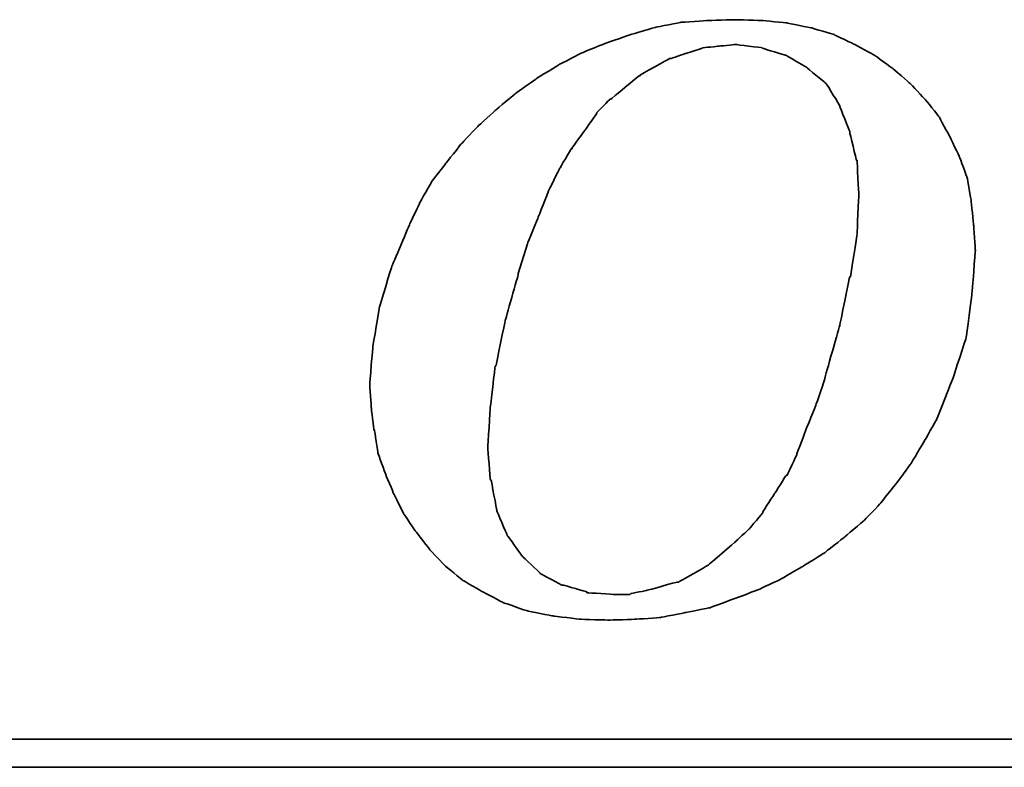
# Model space of a CAD drawing. Header units: millimetres. Extents: x 366 to 665, y 370 to 467.
# Tile 34 of 52: x 605.01 to 608.4, y 401.74 to 404.31. Entities that reach past the tile are written whole.
import ezdxf

# ---------------------------------------------------------------- set-up
doc = ezdxf.new("R2010")
doc.units = ezdxf.units.MM
doc.header["$LTSCALE"] = 0.15
doc.layers.add('DIM', color=4, linetype='CONTINUOUS')
doc.layers.add('layer 1', color=7, linetype='CONTINUOUS')

# ---------------------------------------------------------------- blocks, each defined once
blk = doc.blocks.new('TBI MOTION logo(完整正式版)')
at = {"layer": 'layer 1', "color": 22, "lineweight": 35}
for points, knots in [([(-11.34375, -6.98375), (-11.34375, -6.98375), (-10.91375, -7.43875), (-10.91375, -7.43875), (-10.91375, -7.43875), (-10.91375, -7.43875), (-10.38625, -7.87125), (-10.38625, -7.87125), (-10.38625, -7.87125), (-10.38625, -7.87125), (-9.81125, -8.20375), (-9.81125, -8.20375), (-9.81125, -8.20375), (-9.81125, -8.20375), (-9.21125, -8.51875), (-9.21125, -8.51875), (-9.21125, -8.51875), (-9.21125, -8.51875), (-8.51625, -8.75875), (-8.51625, -8.75875), (-8.51625, -8.75875), (-8.51625, -8.75875), (-7.77125, -8.90375), (-7.77125, -8.90375), (-7.77125, -8.90375), (-7.77125, -8.90375), (-6.97875, -8.99875), (-6.97875, -8.99875), (-6.97875, -8.99875), (-6.97875, -8.99875), (-6.14125, -9.02375), (-6.14125, -9.02375), (-6.14125, -9.02375), (-6.14125, -9.02375), (-5.37125, -8.99875), (-5.37125, -8.99875), (-5.37125, -8.99875), (-5.37125, -8.99875), (-4.65375, -8.94875), (-4.65375, -8.94875), (-4.65375, -8.94875), (-4.65375, -8.94875), (-3.93375, -8.80625), (-3.93375, -8.80625), (-3.93375, -8.80625), (-3.93375, -8.80625), (-3.21375, -8.66375), (-3.21375, -8.66375), (-3.21375, -8.66375), (-3.21375, -8.66375), (-2.49375, -8.39875), (-2.49375, -8.39875), (-2.49375, -8.39875), (-2.49375, -8.39875), (-1.79875, -8.13375), (-1.79875, -8.13375), (-1.79875, -8.13375), (-1.79875, -8.13375), (-1.17375, -7.84375), (-1.17375, -7.84375), (-1.17375, -7.84375), (-1.17375, -7.84375), (-0.52375, -7.46375), (-0.52375, -7.46375), (-0.52375, -7.46375), (-0.52375, -7.46375), (0.10124, -7.07875), (0.10124, -7.07875), (0.10124, -7.07875), (0.10124, -7.07875), (0.67625, -6.62375), (0.67625, -6.62375), (0.67625, -6.62375), (0.67625, -6.62375), (1.24874, -6.14375), (1.24874, -6.14375), (1.24874, -6.14375), (1.24874, -6.14375), (1.72874, -5.64125), (1.72874, -5.64125), (1.72874, -5.64125), (1.72874, -5.64125), (2.18624, -5.06375), (2.18624, -5.06375), (2.18624, -5.06375), (2.18624, -5.06375), (2.61625, -4.48874), (2.61625, -4.48874), (2.61625, -4.48874), (2.61625, -4.48874), (3.00125, -3.83874), (3.00125, -3.83874), (3.00125, -3.83874), (3.00125, -3.83874), (3.36124, -3.21374), (3.36124, -3.21374), (3.36124, -3.21374), (3.36124, -3.21374), (3.84374, -1.99125), (3.84374, -1.99125), (3.84374, -1.99125), (3.84374, -1.99125), (4.22625, -0.81875), (4.22625, -0.81875), (4.22625, -0.81875), (4.22625, -0.81875), (4.39125, 0.45624), (4.39125, 0.45624), (4.39125, 0.45624), (4.39125, 0.45624), (4.48874, 1.70124), (4.48874, 1.70124), (4.48874, 1.70124), (4.48874, 1.70124), (4.43874, 2.44625), (4.43874, 2.44625), (4.43874, 2.44625), (4.43874, 2.44625), (4.36874, 3.14125), (4.36874, 3.14125), (4.36874, 3.14125), (4.36874, 3.14125), (4.25125, 3.81125), (4.25125, 3.81125), (4.25125, 3.81125), (4.25125, 3.81125), (4.03124, 4.41125), (4.03124, 4.41125), (4.03124, 4.41125), (4.03124, 4.41125), (3.74374, 5.01125), (3.74374, 5.01125), (3.74374, 5.01125), (3.74374, 5.01125), (3.43124, 5.58875), (3.43124, 5.58875), (3.43124, 5.58875), (3.43124, 5.58875), (3.02625, 6.09125), (3.02625, 6.09125), (3.02625, 6.09125), (3.02625, 6.09125), (2.59374, 6.54875), (2.59374, 6.54875), (2.59374, 6.54875), (2.59374, 6.54875), (2.09124, 6.98125), (2.09124, 6.98125), (2.09124, 6.98125), (2.09124, 6.98125), (1.56124, 7.36625), (1.56124, 7.36625), (1.56124, 7.36625), (1.56124, 7.36625), (0.98624, 7.67625), (0.98624, 7.67625), (0.98624, 7.67625), (0.98624, 7.67625), (0.38624, 7.96375), (0.38624, 7.96375), (0.38624, 7.96375), (0.38624, 7.96375), (-0.25875, 8.15625), (-0.25875, 8.15625), (-0.25875, 8.15625), (-0.25875, 8.15625), (-0.98125, 8.30125), (-0.98125, 8.30125), (-0.98125, 8.30125), (-0.98125, 8.30125), (-1.70124, 8.37125), (-1.70124, 8.37125), (-1.70124, 8.37125), (-1.70124, 8.37125), (-2.49375, 8.39624), (-2.49375, 8.39624), (-2.49375, 8.39624), (-2.49375, 8.39624), (-3.28625, 8.37125), (-3.28625, 8.37125), (-3.28625, 8.37125), (-3.28625, 8.37125), (-4.05125, 8.32125), (-4.05125, 8.32125), (-4.05125, 8.32125), (-4.05125, 8.32125), (-4.77375, 8.18125), (-4.77375, 8.18125), (-4.77375, 8.18125), (-4.77375, 8.18125), (-5.51625, 7.96375), (-5.51625, 7.96375), (-5.51625, 7.96375), (-5.51625, 7.96375), (-6.21125, 7.72625), (-6.21125, 7.72625), (-6.21125, 7.72625), (-6.21125, 7.72625), (-6.92875, 7.43625), (-6.92875, 7.43625), (-6.92875, 7.43625), (-6.92875, 7.43625), (-7.57875, 7.10125), (-7.57875, 7.10125), (-7.57875, 7.10125), (-7.57875, 7.10125), (-8.24875, 6.69125), (-8.24875, 6.69125), (-8.24875, 6.69125), (-8.24875, 6.69125), (-8.84875, 6.26125), (-8.84875, 6.26125), (-8.84875, 6.26125), (-8.84875, 6.26125), (-9.42625, 5.78125), (-9.42625, 5.78125), (-9.42625, 5.78125), (-9.42625, 5.78125), (-9.95375, 5.30125), (-9.95375, 5.30125), (-9.95375, 5.30125), (-9.95375, 5.30125), (-10.43375, 4.79624), (-10.43375, 4.79624), (-10.43375, 4.79624), (-10.43375, 4.79624), (-10.88875, 4.22125), (-10.88875, 4.22125), (-10.88875, 4.22125), (-10.88875, 4.22125), (-11.29875, 3.69375), (-11.29875, 3.69375), (-11.29875, 3.69375), (-11.29875, 3.69375), (-11.63375, 3.09125), (-11.63375, 3.09125), (-11.63375, 3.09125), (-11.63375, 3.09125), (-11.91875, 2.49625), (-11.91875, 2.49625), (-11.91875, 2.49625), (-11.91875, 2.49625), (-12.44875, 1.24625), (-12.44875, 1.24625), (-12.44875, 1.24625), (-12.44875, 1.24625), (-12.80875, 0.06874), (-12.80875, 0.06874), (-12.80875, 0.06874), (-12.80875, 0.06874), (-12.99875, -1.07875), (-12.99875, -1.07875), (-12.99875, -1.07875), (-12.99875, -1.07875), (-13.09375, -2.18375), (-13.09375, -2.18375), (-13.09375, -2.18375), (-13.09375, -2.18375), (-13.04875, -2.85375), (-13.04875, -2.85375), (-13.04875, -2.85375), (-13.04875, -2.85375), (-12.97375, -3.50375), (-12.97375, -3.50375), (-12.97375, -3.50375), (-12.97375, -3.50375), (-12.95375, -3.50375), (-12.95375, -3.50375), (-12.95375, -3.50375), (-12.95375, -3.50375), (-12.85375, -4.17375), (-12.85375, -4.17375), (-12.85375, -4.17375), (-12.85375, -4.17375), (-12.63875, -4.77624), (-12.63875, -4.77624), (-12.63875, -4.77624), (-12.63875, -4.77624), (-12.39875, -5.35125), (-12.39875, -5.35125), (-12.39875, -5.35125), (-12.39875, -5.35125), (-12.11375, -5.92875), (-12.11375, -5.92875), (-12.11375, -5.92875), (-12.11375, -5.92875), (-11.75375, -6.45375), (-11.75375, -6.45375), (-11.75375, -6.45375), (-11.75375, -6.45375), (-11.34375, -6.98375), (-11.34375, -6.98375)], [0, 0, 0, 0, 0.01369863, 0.01369863, 0.01369863, 0.01369864, 0.02739726, 0.02739726, 0.02739726, 0.02739727, 0.04109589, 0.04109589, 0.04109589, 0.0410959, 0.05479452, 0.05479452, 0.05479452, 0.05479453, 0.06849315, 0.06849315, 0.06849315, 0.06849316, 0.08219178, 0.08219178, 0.08219178, 0.08219179, 0.09589041, 0.09589041, 0.09589041, 0.09589042, 0.10958904, 0.10958904, 0.10958904, 0.10958905, 0.12328767, 0.12328767, 0.12328767, 0.12328768, 0.1369863, 0.1369863, 0.1369863, 0.13698631, 0.15068493, 0.15068493, 0.15068493, 0.15068494, 0.16438356, 0.16438356, 0.16438356, 0.16438357, 0.17808219, 0.17808219, 0.17808219, 0.1780822, 0.19178082, 0.19178082, 0.19178082, 0.19178083, 0.20547945, 0.20547945, 0.20547945, 0.20547946, 0.21917808, 0.21917808, 0.21917808, 0.21917809, 0.23287671, 0.23287671, 0.23287671, 0.23287672, 0.24657534, 0.24657534, 0.24657534, 0.24657535, 0.26027397, 0.26027397, 0.26027397, 0.26027398, 0.2739726, 0.2739726, 0.2739726, 0.27397261, 0.28767123, 0.28767123, 0.28767123, 0.28767124, 0.30136986, 0.30136986, 0.30136986, 0.30136987, 0.31506849, 0.31506849, 0.31506849, 0.3150685, 0.32876712, 0.32876712, 0.32876712, 0.32876713, 0.34246575, 0.34246575, 0.34246575, 0.34246576, 0.35616438, 0.35616438, 0.35616438, 0.35616439, 0.36986301, 0.36986301, 0.36986301, 0.36986302, 0.38356164, 0.38356164, 0.38356164, 0.38356165, 0.39726027, 0.39726027, 0.39726027, 0.39726028, 0.4109589, 0.4109589, 0.4109589, 0.41095891, 0.42465753, 0.42465753, 0.42465753, 0.42465754, 0.43835616, 0.43835616, 0.43835616, 0.43835617, 0.45205479, 0.45205479, 0.45205479, 0.4520548, 0.46575342, 0.46575342, 0.46575342, 0.46575343, 0.47945205, 0.47945205, 0.47945205, 0.47945206, 0.49315068, 0.49315068, 0.49315068, 0.49315069, 0.50684932, 0.50684932, 0.50684932, 0.50684933, 0.52054795, 0.52054795, 0.52054795, 0.52054796, 0.53424658, 0.53424658, 0.53424658, 0.53424659, 0.54794521, 0.54794521, 0.54794521, 0.54794522, 0.56164384, 0.56164384, 0.56164384, 0.56164385, 0.57534247, 0.57534247, 0.57534247, 0.57534248, 0.5890411, 0.5890411, 0.5890411, 0.58904111, 0.60273973, 0.60273973, 0.60273973, 0.60273974, 0.61643836, 0.61643836, 0.61643836, 0.61643837, 0.63013699, 0.63013699, 0.63013699, 0.630137, 0.64383562, 0.64383562, 0.64383562, 0.64383563, 0.65753425, 0.65753425, 0.65753425, 0.65753426, 0.67123288, 0.67123288, 0.67123288, 0.67123289, 0.68493151, 0.68493151, 0.68493151, 0.68493152, 0.69863014, 0.69863014, 0.69863014, 0.69863015, 0.71232877, 0.71232877, 0.71232877, 0.71232878, 0.7260274, 0.7260274, 0.7260274, 0.72602741, 0.73972603, 0.73972603, 0.73972603, 0.73972604, 0.75342466, 0.75342466, 0.75342466, 0.75342467, 0.76712329, 0.76712329, 0.76712329, 0.7671233, 0.78082192, 0.78082192, 0.78082192, 0.78082193, 0.79452055, 0.79452055, 0.79452055, 0.79452056, 0.80821918, 0.80821918, 0.80821918, 0.80821919, 0.82191781, 0.82191781, 0.82191781, 0.82191782, 0.83561644, 0.83561644, 0.83561644, 0.83561645, 0.84931507, 0.84931507, 0.84931507, 0.84931508, 0.8630137, 0.8630137, 0.8630137, 0.86301371, 0.87671233, 0.87671233, 0.87671233, 0.87671234, 0.89041096, 0.89041096, 0.89041096, 0.89041097, 0.90410959, 0.90410959, 0.90410959, 0.9041096, 0.91780822, 0.91780822, 0.91780822, 0.91780823, 0.93150685, 0.93150685, 0.93150685, 0.93150686, 0.94520548, 0.94520548, 0.94520548, 0.94520549, 0.95890411, 0.95890411, 0.95890411, 0.95890412, 0.97260274, 0.97260274, 0.97260274, 0.97260275, 0.98630137, 0.98630137, 0.98630137, 0.98630138, 1, 1, 1, 1]), ([(-8.77875, 1.03124), (-8.77875, 1.03124), (-8.51625, 1.89625), (-8.51625, 1.89625), (-8.51625, 1.89625), (-8.51625, 1.89625), (-8.20375, 2.66375), (-8.20375, 2.66375), (-8.20375, 2.66375), (-8.20375, 2.66375), (-7.91625, 3.38125), (-7.91625, 3.38125), (-7.91625, 3.38125), (-7.91625, 3.38125), (-7.91625, 3.40624), (-7.91625, 3.40624), (-7.91625, 3.40624), (-7.91625, 3.40624), (-7.57875, 4.07624), (-7.57875, 4.07624), (-7.57875, 4.07624), (-7.57875, 4.07624), (-7.24375, 4.65125), (-7.24375, 4.65125), (-7.24375, 4.65125), (-7.24375, 4.65125), (-7.21875, 4.65125), (-7.21875, 4.65125), (-7.21875, 4.65125), (-7.21875, 4.65125), (-7.21875, 4.67624), (-7.21875, 4.67624), (-7.21875, 4.67624), (-7.21875, 4.67624), (-6.83625, 5.20375), (-6.83625, 5.20375), (-6.83625, 5.20375), (-6.83625, 5.20375), (-6.49875, 5.68625), (-6.49875, 5.68625), (-6.49875, 5.68625), (-6.49875, 5.68625), (-6.49875, 5.70625), (-6.49875, 5.70625), (-6.49875, 5.70625), (-6.49875, 5.70625), (-6.11625, 6.09125), (-6.11625, 6.09125), (-6.11625, 6.09125), (-6.11625, 6.09125), (-6.09125, 6.09125), (-6.09125, 6.09125), (-6.09125, 6.09125), (-6.09125, 6.09125), (-5.27375, 6.76625), (-5.27375, 6.76625), (-5.27375, 6.76625), (-5.27375, 6.76625), (-5.24875, 6.76625), (-5.24875, 6.76625), (-5.24875, 6.76625), (-5.24875, 6.76625), (-5.24875, 6.78625), (-5.24875, 6.78625), (-5.24875, 6.78625), (-5.24875, 6.78625), (-4.38875, 7.26624), (-4.38875, 7.26624), (-4.38875, 7.26624), (-4.38875, 7.26624), (-4.36125, 7.26624), (-4.36125, 7.26624), (-4.36125, 7.26624), (-4.36125, 7.26624), (-3.93375, 7.41125), (-3.93375, 7.41125), (-3.93375, 7.41125), (-3.93375, 7.41125), (-3.47375, 7.55625), (-3.47375, 7.55625), (-3.47375, 7.55625), (-3.47375, 7.55625), (-3.45375, 7.55625), (-3.45375, 7.55625), (-3.45375, 7.55625), (-3.45375, 7.55625), (-3.42875, 7.58124), (-3.42875, 7.58124), (-3.42875, 7.58124), (-3.42875, 7.58124), (-2.97375, 7.62625), (-2.97375, 7.62625), (-2.97375, 7.62625), (-2.97375, 7.62625), (-2.49375, 7.67625), (-2.49375, 7.67625), (-2.49375, 7.67625), (-2.49375, 7.67625), (-2.46875, 7.67625), (-2.46875, 7.67625), (-2.46875, 7.67625), (-2.46875, 7.67625), (-1.70124, 7.58124), (-1.70124, 7.58124), (-1.70124, 7.58124), (-1.70124, 7.58124), (-1.67875, 7.55625), (-1.67875, 7.55625), (-1.67875, 7.55625), (-1.67875, 7.55625), (-1.65375, 7.55625), (-1.65375, 7.55625), (-1.65375, 7.55625), (-1.65375, 7.55625), (-1.03125, 7.36625), (-1.03125, 7.36625), (-1.03125, 7.36625), (-1.03125, 7.36625), (-1.00625, 7.36625), (-1.00625, 7.36625), (-1.00625, 7.36625), (-1.00625, 7.36625), (-0.43124, 7.02624), (-0.43124, 7.02624), (-0.43124, 7.02624), (-0.43124, 7.02624), (-0.40625, 7.00624), (-0.40625, 7.00624), (-0.40625, 7.00624), (-0.40625, 7.00624), (0.12124, 6.57124), (0.12124, 6.57124), (0.12124, 6.57124), (0.12124, 6.57124), (0.14624, 6.54875), (0.14624, 6.54875), (0.14624, 6.54875), (0.14624, 6.54875), (0.17124, 6.52375), (0.17124, 6.52375), (0.17124, 6.52375), (0.17124, 6.52375), (0.55625, 5.89875), (0.55625, 5.89875), (0.55625, 5.89875), (0.55625, 5.89875), (0.55625, 5.87625), (0.55625, 5.87625), (0.55625, 5.87625), (0.55625, 5.87625), (0.84124, 5.15625), (0.84124, 5.15625), (0.84124, 5.15625), (0.84124, 5.15625), (0.84124, 5.13125), (0.84124, 5.13125), (0.84124, 5.13125), (0.84124, 5.13125), (1.03624, 4.31875), (1.03624, 4.31875), (1.03624, 4.31875), (1.03624, 4.31875), (1.05624, 4.31875), (1.05624, 4.31875), (1.05624, 4.31875), (1.05624, 4.31875), (1.05624, 4.29125), (1.05624, 4.29125), (1.05624, 4.29125), (1.05624, 4.29125), (1.10625, 3.33125), (1.10625, 3.33125), (1.10625, 3.33125), (1.10625, 3.33125), (1.10625, 3.30875), (1.10625, 3.30875), (1.10625, 3.30875), (1.10625, 3.30875), (1.05624, 2.20624), (1.05624, 2.20624), (1.05624, 2.20624), (1.05624, 2.20624), (1.05624, 2.18124), (1.05624, 2.18124), (1.05624, 2.18124), (1.05624, 2.18124), (0.86624, 0.93624), (0.86624, 0.93624), (0.86624, 0.93624), (0.86624, 0.93624), (0.84124, 0.93624), (0.84124, 0.93624), (0.84124, 0.93624), (0.84124, 0.93624), (0.55625, -0.45874), (0.55625, -0.45874), (0.55625, -0.45874), (0.55625, -0.45874), (0.12124, -1.99125), (0.12124, -1.99125), (0.12124, -1.99125), (0.12124, -1.99125), (0.12124, -2.01874), (0.12124, -2.01874), (0.12124, -2.01874), (0.12124, -2.01874), (-0.13874, -2.78375), (-0.13874, -2.78375), (-0.13874, -2.78375), (-0.13874, -2.78375), (-0.43124, -3.50375), (-0.43124, -3.50375), (-0.43124, -3.50375), (-0.43124, -3.50375), (-0.69375, -4.19875), (-0.69375, -4.19875), (-0.69375, -4.19875), (-0.69375, -4.19875), (-0.69375, -4.22375), (-0.69375, -4.22375), (-0.69375, -4.22375), (-0.69375, -4.22375), (-0.98125, -4.82374), (-0.98125, -4.82374), (-0.98125, -4.82374), (-0.98125, -4.82374), (-1.00625, -4.82374), (-1.00625, -4.82374), (-1.00625, -4.82374), (-1.00625, -4.82374), (-1.33875, -5.35125), (-1.33875, -5.35125), (-1.33875, -5.35125), (-1.33875, -5.35125), (-1.67875, -5.87875), (-1.67875, -5.87875), (-1.67875, -5.87875), (-1.67875, -5.87875), (-1.67875, -5.90375), (-1.67875, -5.90375), (-1.67875, -5.90375), (-1.67875, -5.90375), (-2.05875, -6.35875), (-2.05875, -6.35875), (-2.05875, -6.35875), (-2.05875, -6.35875), (-2.08375, -6.38375), (-2.08375, -6.38375), (-2.08375, -6.38375), (-2.08375, -6.38375), (-2.46875, -6.74375), (-2.46875, -6.74375), (-2.46875, -6.74375), (-2.46875, -6.74375), (-3.25875, -7.41625), (-3.25875, -7.41625), (-3.25875, -7.41625), (-3.25875, -7.41625), (-3.28625, -7.43875), (-3.28625, -7.43875), (-3.28625, -7.43875), (-3.28625, -7.43875), (-4.12375, -7.91875), (-4.12375, -7.91875), (-4.12375, -7.91875), (-4.12375, -7.91875), (-4.14875, -7.91875), (-4.14875, -7.91875), (-4.14875, -7.91875), (-4.14875, -7.91875), (-4.17125, -7.91875), (-4.17125, -7.91875), (-4.17125, -7.91875), (-4.17125, -7.91875), (-5.03375, -8.15875), (-5.03375, -8.15875), (-5.03375, -8.15875), (-5.03375, -8.15875), (-5.51625, -8.25625), (-5.51625, -8.25625), (-5.51625, -8.25625), (-5.51625, -8.25625), (-5.54125, -8.27875), (-5.54125, -8.27875), (-5.54125, -8.27875), (-5.54125, -8.27875), (-5.56375, -8.27875), (-5.56375, -8.27875), (-5.56375, -8.27875), (-5.56375, -8.27875), (-5.99625, -8.27875), (-5.99625, -8.27875), (-5.99625, -8.27875), (-5.99625, -8.27875), (-6.76375, -8.23125), (-6.76375, -8.23125), (-6.76375, -8.23125), (-6.76375, -8.23125), (-6.78875, -8.23125), (-6.78875, -8.23125), (-6.78875, -8.23125), (-6.78875, -8.23125), (-6.78875, -8.20375), (-6.78875, -8.20375), (-6.78875, -8.20375), (-6.78875, -8.20375), (-7.45875, -8.01375), (-7.45875, -8.01375), (-7.45875, -8.01375), (-7.45875, -8.01375), (-7.48375, -8.01375), (-7.48375, -8.01375), (-7.48375, -8.01375), (-7.48375, -8.01375), (-7.50875, -8.01375), (-7.50875, -8.01375), (-7.50875, -8.01375), (-7.50875, -8.01375), (-8.13125, -7.67875), (-8.13125, -7.67875), (-8.13125, -7.67875), (-8.13125, -7.67875), (-8.15625, -7.65375), (-8.15625, -7.65375), (-8.15625, -7.65375), (-8.15625, -7.65375), (-8.65875, -7.17375), (-8.65875, -7.17375), (-8.65875, -7.17375), (-8.65875, -7.17375), (-8.68375, -7.14875), (-8.68375, -7.14875), (-8.68375, -7.14875), (-8.68375, -7.14875), (-9.08875, -6.57375), (-9.08875, -6.57375), (-9.08875, -6.57375), (-9.08875, -6.57375), (-9.11375, -6.54875), (-9.11375, -6.54875), (-9.11375, -6.54875), (-9.11375, -6.54875), (-9.11375, -6.52875), (-9.11375, -6.52875), (-9.11375, -6.52875), (-9.11375, -6.52875), (-9.40375, -5.85375), (-9.40375, -5.85375), (-9.40375, -5.85375), (-9.40375, -5.85375), (-9.40375, -5.82875), (-9.40375, -5.82875), (-9.40375, -5.82875), (-9.40375, -5.82875), (-9.56875, -4.96875), (-9.56875, -4.96875), (-9.56875, -4.96875), (-9.56875, -4.96875), (-9.59375, -4.94375), (-9.59375, -4.94375), (-9.59375, -4.94375), (-9.59375, -4.94375), (-9.66375, -4.03375), (-9.66375, -4.03375), (-9.66375, -4.03375), (-9.66375, -4.03375), (-9.66375, -4.00875), (-9.66375, -4.00875), (-9.66375, -4.00875), (-9.66375, -4.00875), (-9.59375, -2.85375), (-9.59375, -2.85375), (-9.59375, -2.85375), (-9.59375, -2.85375), (-9.45125, -1.65875), (-9.45125, -1.65875), (-9.45125, -1.65875), (-9.45125, -1.65875), (-9.42625, -1.63375), (-9.42625, -1.63375), (-9.42625, -1.63375), (-9.42625, -1.63375), (-9.16125, -0.33875), (-9.16125, -0.33875), (-9.16125, -0.33875), (-9.16125, -0.33875), (-8.77875, 1.00624), (-8.77875, 1.00624), (-8.77875, 1.00624), (-8.77875, 1.00624), (-8.77875, 1.03124), (-8.77875, 1.03124)], [0, 0, 0, 0, 0.01020408, 0.01020408, 0.01020408, 0.01020409, 0.02040816, 0.02040816, 0.02040816, 0.02040817, 0.03061224, 0.03061224, 0.03061224, 0.03061225, 0.04081633, 0.04081633, 0.04081633, 0.04081634, 0.05102041, 0.05102041, 0.05102041, 0.05102042, 0.06122449, 0.06122449, 0.06122449, 0.0612245, 0.07142857, 0.07142857, 0.07142857, 0.07142858, 0.08163265, 0.08163265, 0.08163265, 0.08163266, 0.09183673, 0.09183673, 0.09183673, 0.09183674, 0.10204082, 0.10204082, 0.10204082, 0.10204083, 0.1122449, 0.1122449, 0.1122449, 0.11224491, 0.12244898, 0.12244898, 0.12244898, 0.12244899, 0.13265306, 0.13265306, 0.13265306, 0.13265307, 0.14285714, 0.14285714, 0.14285714, 0.14285715, 0.15306122, 0.15306122, 0.15306122, 0.15306123, 0.16326531, 0.16326531, 0.16326531, 0.16326532, 0.17346939, 0.17346939, 0.17346939, 0.1734694, 0.18367347, 0.18367347, 0.18367347, 0.18367348, 0.19387755, 0.19387755, 0.19387755, 0.19387756, 0.20408163, 0.20408163, 0.20408163, 0.20408164, 0.21428571, 0.21428571, 0.21428571, 0.21428572, 0.2244898, 0.2244898, 0.2244898, 0.22448981, 0.23469388, 0.23469388, 0.23469388, 0.23469389, 0.24489796, 0.24489796, 0.24489796, 0.24489797, 0.25510204, 0.25510204, 0.25510204, 0.25510205, 0.26530612, 0.26530612, 0.26530612, 0.26530613, 0.2755102, 0.2755102, 0.2755102, 0.27551021, 0.28571429, 0.28571429, 0.28571429, 0.2857143, 0.29591837, 0.29591837, 0.29591837, 0.29591838, 0.30612245, 0.30612245, 0.30612245, 0.30612246, 0.31632653, 0.31632653, 0.31632653, 0.31632654, 0.32653061, 0.32653061, 0.32653061, 0.32653062, 0.33673469, 0.33673469, 0.33673469, 0.3367347, 0.34693878, 0.34693878, 0.34693878, 0.34693879, 0.35714286, 0.35714286, 0.35714286, 0.35714287, 0.36734694, 0.36734694, 0.36734694, 0.36734695, 0.37755102, 0.37755102, 0.37755102, 0.37755103, 0.3877551, 0.3877551, 0.3877551, 0.38775511, 0.39795918, 0.39795918, 0.39795918, 0.39795919, 0.40816327, 0.40816327, 0.40816327, 0.40816328, 0.41836735, 0.41836735, 0.41836735, 0.41836736, 0.42857143, 0.42857143, 0.42857143, 0.42857144, 0.43877551, 0.43877551, 0.43877551, 0.43877552, 0.44897959, 0.44897959, 0.44897959, 0.4489796, 0.45918367, 0.45918367, 0.45918367, 0.45918368, 0.46938776, 0.46938776, 0.46938776, 0.46938777, 0.47959184, 0.47959184, 0.47959184, 0.47959185, 0.48979592, 0.48979592, 0.48979592, 0.48979593, 0.5, 0.5, 0.5, 0.50000001, 0.51020408, 0.51020408, 0.51020408, 0.51020409, 0.52040816, 0.52040816, 0.52040816, 0.52040817, 0.53061224, 0.53061224, 0.53061224, 0.53061225, 0.54081633, 0.54081633, 0.54081633, 0.54081634, 0.55102041, 0.55102041, 0.55102041, 0.55102042, 0.56122449, 0.56122449, 0.56122449, 0.5612245, 0.57142857, 0.57142857, 0.57142857, 0.57142858, 0.58163265, 0.58163265, 0.58163265, 0.58163266, 0.59183673, 0.59183673, 0.59183673, 0.59183674, 0.60204082, 0.60204082, 0.60204082, 0.60204083, 0.6122449, 0.6122449, 0.6122449, 0.61224491, 0.62244898, 0.62244898, 0.62244898, 0.62244899, 0.63265306, 0.63265306, 0.63265306, 0.63265307, 0.64285714, 0.64285714, 0.64285714, 0.64285715, 0.65306122, 0.65306122, 0.65306122, 0.65306123, 0.66326531, 0.66326531, 0.66326531, 0.66326532, 0.67346939, 0.67346939, 0.67346939, 0.6734694, 0.68367347, 0.68367347, 0.68367347, 0.68367348, 0.69387755, 0.69387755, 0.69387755, 0.69387756, 0.70408163, 0.70408163, 0.70408163, 0.70408164, 0.71428571, 0.71428571, 0.71428571, 0.71428572, 0.7244898, 0.7244898, 0.7244898, 0.72448981, 0.73469388, 0.73469388, 0.73469388, 0.73469389, 0.74489796, 0.74489796, 0.74489796, 0.74489797, 0.75510204, 0.75510204, 0.75510204, 0.75510205, 0.76530612, 0.76530612, 0.76530612, 0.76530613, 0.7755102, 0.7755102, 0.7755102, 0.77551021, 0.78571429, 0.78571429, 0.78571429, 0.7857143, 0.79591837, 0.79591837, 0.79591837, 0.79591838, 0.80612245, 0.80612245, 0.80612245, 0.80612246, 0.81632653, 0.81632653, 0.81632653, 0.81632654, 0.82653061, 0.82653061, 0.82653061, 0.82653062, 0.83673469, 0.83673469, 0.83673469, 0.8367347, 0.84693878, 0.84693878, 0.84693878, 0.84693879, 0.85714286, 0.85714286, 0.85714286, 0.85714287, 0.86734694, 0.86734694, 0.86734694, 0.86734695, 0.87755102, 0.87755102, 0.87755102, 0.87755103, 0.8877551, 0.8877551, 0.8877551, 0.88775511, 0.89795918, 0.89795918, 0.89795918, 0.89795919, 0.90816327, 0.90816327, 0.90816327, 0.90816328, 0.91836735, 0.91836735, 0.91836735, 0.91836736, 0.92857143, 0.92857143, 0.92857143, 0.92857144, 0.93877551, 0.93877551, 0.93877551, 0.93877552, 0.94897959, 0.94897959, 0.94897959, 0.9489796, 0.95918367, 0.95918367, 0.95918367, 0.95918368, 0.96938776, 0.96938776, 0.96938776, 0.96938777, 0.97959184, 0.97959184, 0.97959184, 0.97959185, 0.98979592, 0.98979592, 0.98979592, 0.98979593, 1, 1, 1, 1]), ([(75.90875, -9.47875), (75.90875, -9.47875), (75.90875, -12.28625), (75.90875, -12.28625), (75.90875, -12.28625), (75.90875, -12.28625), (75.90875, -12.47875), (75.90875, -12.47875), (75.90875, -12.47875), (75.90875, -12.47875), (75.71625, -12.47875), (75.71625, -12.47875), (75.71625, -12.47875), (75.71625, -12.47875), (-88.32875, -12.47875), (-88.32875, -12.47875), (-88.32875, -12.47875), (-88.32875, -12.47875), (-88.32875, -13.29375), (-88.32875, -13.29375), (-88.32875, -13.29375), (-88.32875, -13.29375), (82.89125, -13.29375), (82.89125, -13.29375), (82.89125, -13.29375), (82.89125, -13.29375), (75.90875, -9.47875), (75.90875, -9.47875)], [0, 0, 0, 0, 0.14285714, 0.14285714, 0.14285714, 0.14285715, 0.28571429, 0.28571429, 0.28571429, 0.2857143, 0.42857143, 0.42857143, 0.42857143, 0.42857144, 0.57142857, 0.57142857, 0.57142857, 0.57142858, 0.71428571, 0.71428571, 0.71428571, 0.71428572, 0.85714286, 0.85714286, 0.85714286, 0.85714287, 1, 1, 1, 1])]:
    blk.add_open_spline(points, degree=3, knots=knots, dxfattribs=at)

msp = doc.modelspace()

# ---------------------------------------------------------------- block references
at = {"layer": 'DIM', "color": 7, "xscale": 0.1185822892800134, "yscale": 0.1185822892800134, "zscale": 0.1185822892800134}
msp.add_blockref('TBI MOTION logo(完整正式版)', (607.7692, 403.3192), dxfattribs=at)

doc.saveas('drawing.dxf')
